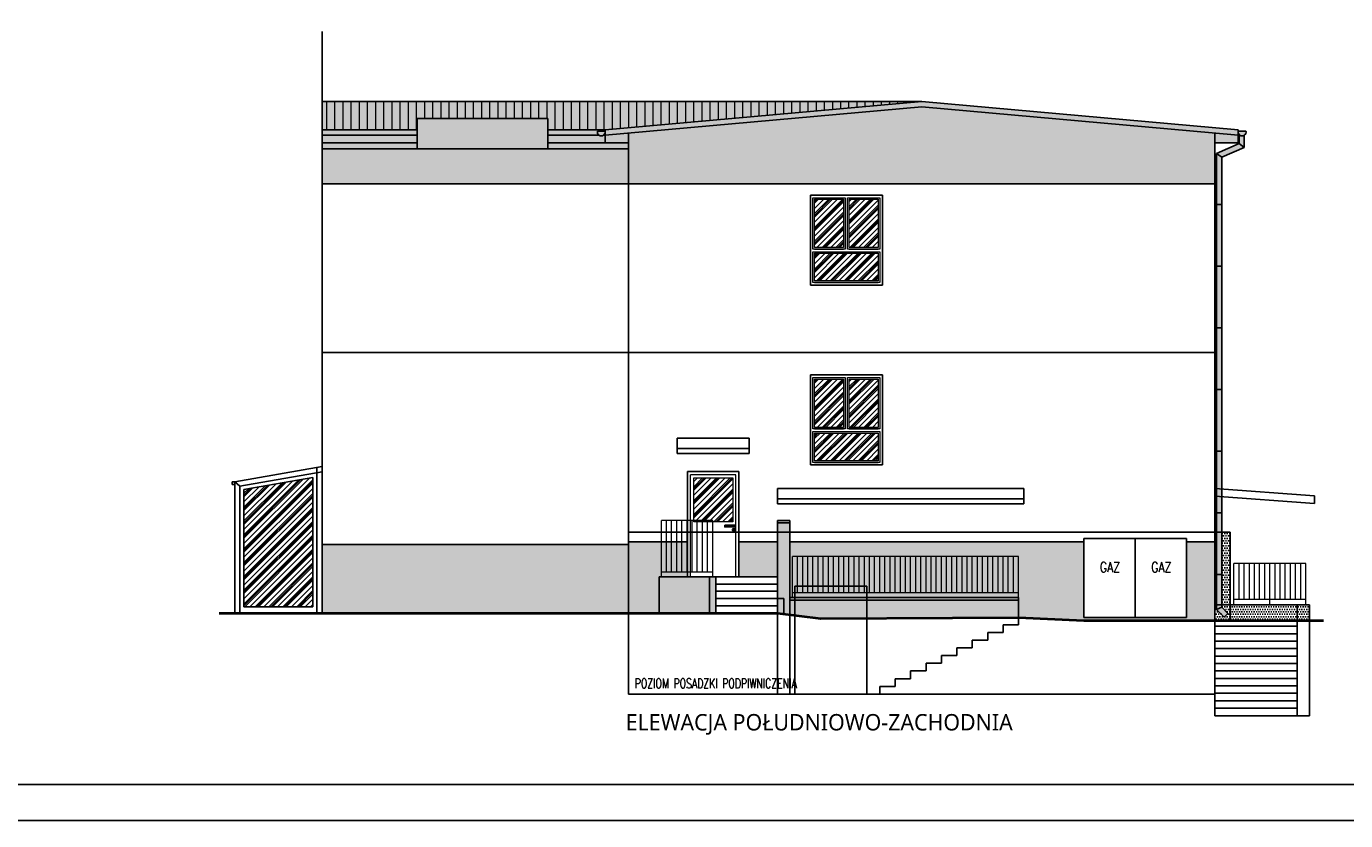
# Model space of a CAD drawing. Header units: millimetres. Extents: x 31969 to 285678, y -69766 to -1123.
# Tile 114 of 161: x 147961 to 150528, y -14069 to -12523. Entities that reach past the tile are written whole.
import ezdxf
from ezdxf.lldxf.tags import DXFTag

# ---------------------------------------------------------------- set-up
doc = ezdxf.new("R2010")
doc.units = ezdxf.units.MM
for name, color, linetype in [('a-elewacja', 1, 'Continuous'), ('a-elewacja 1', 1, 'Continuous'), ('a-izolacja 1', 3, 'Continuous'), ('a-opis 1', 3, 'Continuous'), ('a-przerywana 2', 3, 'Continuous'), ('a-ramka', 7, 'Continuous'), ('a-stolarka', 3, 'Continuous'), ('a-stolarka okienna', 3, 'Continuous'), ('a-szkło', 4, 'Continuous'), ('a-szraf', 252, 'Continuous'), ('a-szraf 1', 250, 'Continuous')]:
    doc.layers.add(name, color=color, linetype=linetype)
doc.layers.add('a-elewacja 3', color=3, linetype='Continuous', lineweight=20)
doc.styles.add('PRZEKRÓJ2', font='l_10646.ttf')
doc.styles.add('RS01507', font='romans.shx', dxfattribs={"width": 0.7, "height": 0.15})
doc.styles.add('WYMIAR', font='romans.shx', dxfattribs={"width": 0.8})
tags = doc.linetypes.add('DASHED', pattern=[0.75, 0.5, -0.25]).pattern_tags.tags
tags[6:7] = [DXFTag(74, 4), DXFTag(75, 0), DXFTag(340, '0'), DXFTag(46, 1.0), DXFTag(50, 0.0), DXFTag(44, 0.0), DXFTag(45, 0.0)]
tags[4:5] = [DXFTag(74, 4), DXFTag(75, 0), DXFTag(340, '0'), DXFTag(46, 1.0), DXFTag(50, 0.0), DXFTag(44, 0.0), DXFTag(45, 0.0)]
pattern_1 = [(0, (-7834.5854, -3950.941), (2.38125, 4.7625), [0, -4.7625])]

msp = doc.modelspace()

# ---------------------------------------------------------------- hatches: boundary and pattern name
at = {"layer": 'a-elewacja 3', "ltscale": 100}
h = msp.add_hatch(dxfattribs=at)
h.set_pattern_fill('LINE', color=256, scale=5, angle=90)
h.set_pattern_definition([(90, (-5140.377, -7177.397), (-15.875, 1e-15), [])])
h.paths.add_polyline_path([(149702.92, -12669.3), (148536.42, -12669.3), (148536.42, -12724.3), (148721.42, -12724.3), (148721.42, -12702.34), (148975.42, -12702.34), (148975.42, -12724.3), (149087.42, -12724.3)])
h = msp.add_hatch(dxfattribs=at)
h.set_pattern_fill('LINE', color=256, scale=5, angle=90)
h.set_pattern_definition([(90, (-5140.377, -7177.397), (-15.875, 1e-15), [])])
h.paths.add_polyline_path([(149702.92, -12669.3), (148536.42, -12669.3), (148536.42, -12724.3), (148721.42, -12724.3), (148721.42, -12702.34), (148975.42, -12702.34), (148975.42, -12724.3), (149087.42, -12724.3)])
at = {"layer": 'a-szraf', "ltscale": 30}
h = msp.add_hatch(dxfattribs=at)
h.set_pattern_fill('DOTS', color=256, scale=1.5)
h.set_pattern_definition([(0, (-5140.377, -7177.3968), (1.190625, 2.38125), [0, -2.38125])])
h.paths.add_polyline_path([(148721.42, -12724.3), (148536.42, -12724.3), (148536.42, -12734.34), (148721.42, -12734.34)])
h.paths.add_polyline_path([(148721.42, -12734.34), (148536.42, -12734.34), (148536.42, -12749.34), (148721.42, -12749.34)])
h.paths.add_polyline_path([(148721.42, -12749.34), (148536.42, -12749.34), (148536.42, -12761.34), (148721.42, -12761.34)])
h.paths.add_polyline_path([(149132.42, -12749.34), (149087.42, -12749.34), (148975.42, -12749.34), (148975.42, -12761.34), (149132.42, -12761.34)])
h.paths.add_polyline_path([(149087.42, -12734.34), (149084.29, -12734.34, -0.3689497), (149074.55, -12734.34), (148975.42, -12734.34), (148975.42, -12749.34), (149087.42, -12749.34)])
h.paths.add_polyline_path([(149072.22, -12726.55), (149086.62, -12726.55, -0.2947686), (149084.29, -12734.34), (149087.42, -12734.34), (149087.42, -12724.3), (148975.42, -12724.3), (148975.42, -12734.34), (149074.55, -12734.34, -0.2947686)])
h.paths.add_polyline_path([(149086.62, -12726.55), (149072.22, -12726.55, 1.3318387)])
h.paths.add_polyline_path([(149702.92, -12679.34), (150318.42, -12734.34), (150318.42, -12724.3), (149702.92, -12669.3), (149087.42, -12724.3), (149087.42, -12734.34)])
h.paths.add_polyline_path([(149132.42, -12730.32), (149087.42, -12734.34), (149087.42, -12749.34), (149132.42, -12749.34)])
h.paths.add_polyline_path([(150333.62, -12726.55), (150319.21, -12726.55, 1.3318387)])
h.paths.add_polyline_path([(150330.53, -12734.91, -0.3887305), (150320.53, -12733.29), (150320.53, -12751.06), (150330.53, -12758.35)])
h.paths.add_polyline_path([(150318.42, -12734.34), (150273.42, -12730.32), (150273.42, -12749.34), (150318.42, -12749.34)])
h.paths.add_polyline_path([(150320.53, -12751.06), (150276.62, -12769.99), (150286.62, -12777.28), (150330.53, -12758.35)])
h.paths.add_polyline_path([(150286.62, -12777.28), (150276.62, -12769.99), (150276.62, -12869.34), (150286.62, -12869.34)])
h.paths.add_polyline_path([(150286.62, -12869.34), (150276.62, -12869.34), (150276.62, -12989.34), (150286.62, -12989.34)])
h.paths.add_polyline_path([(150286.62, -12989.34), (150276.62, -12989.34), (150276.62, -13109.34), (150286.62, -13109.34)])
h.paths.add_polyline_path([(150286.62, -13229.34), (150276.62, -13229.34), (150276.62, -13349.34), (150286.62, -13349.34)])
h.paths.add_polyline_path([(150286.62, -13159.34), (150286.62, -13109.34), (150276.62, -13109.34), (150276.62, -13159.34), (150276.62, -13229.34), (150286.62, -13229.34)])
h.paths.add_polyline_path([(150286.62, -13349.34), (150276.62, -13349.34), (150276.62, -13469.34), (150286.62, -13469.34)])
h.paths.add_polyline_path([(150286.62, -13469.34), (150276.62, -13469.34), (150276.62, -13589.34), (150286.62, -13589.34)])
h.paths.add_polyline_path([(150286.62, -13653.35), (150276.62, -13657.49), (150291.6, -13672.47), (150298.67, -13665.4)])
h.paths.add_polyline_path([(150286.62, -13589.34), (150276.62, -13589.34), (150276.62, -13657.49), (150286.62, -13653.35)])
h.paths.add_polyline_path([(149702.92, -12669.3), (148536.42, -12669.3), (148536.42, -12724.3), (148721.42, -12724.3), (148721.42, -12702.34), (148975.42, -12702.34), (148975.42, -12724.3), (149087.42, -12724.3)])
at = {"layer": 'a-szraf', "ltscale": 100}
h = msp.add_hatch(dxfattribs=at)
h.set_pattern_fill('DOTS', color=256, scale=3)
h.set_pattern_definition(pattern_1)
h.paths.add_polyline_path([(150273.42, -12829.34), (150273.42, -12730.32), (149702.92, -12679.34), (149132.42, -12730.32), (149132.42, -12829.34)])
h.paths.add_polyline_path([(148536.42, -12761.34), (148536.42, -12829.34), (149132.42, -12829.34), (149132.42, -12761.34)])
h.paths.add_polyline_path([(148721.42, -12702.34), (148721.42, -12761.34), (148975.42, -12761.34), (148975.42, -12702.34)])
h.paths.add_polyline_path([(148536.42, -13531.34), (148536.42, -13664.34), (149132.42, -13664.34), (149132.42, -13544.34), (149132.42, -13531.34)])
h = msp.add_hatch(dxfattribs=at)
h.set_pattern_fill('DOTS', color=256, scale=3)
h.set_pattern_definition(pattern_1)
h.paths.add_polyline_path([(150018.42, -13526.34), (149446.42, -13526.34), (149446.42, -13594.34), (149451.42, -13594.34), (149451.42, -13554.34), (149891.42, -13554.34), (149891.42, -13594.34), (149891.42, -13672.34), (150018.42, -13678.34), (150273.42, -13678.34), (150273.42, -13526.34), (150218.42, -13526.34), (150218.42, -13673.34), (150018.42, -13673.34)])
h.paths.add_polyline_path([(149891.42, -13594.34), (149446.42, -13594.34), (149446.42, -13507.34), (149422.42, -13507.34), (149422.42, -13664.34), (149456.42, -13668.39), (149456.42, -13612.34), (149596.42, -13612.34), (149596.42, -13673.88), (149891.42, -13672.35), (149891.42, -13672.34)])
h.paths.add_polyline_path([(149596.42, -13612.34), (149456.42, -13612.34), (149456.42, -13668.39), (149506.42, -13674.34), (149596.42, -13673.88)], flags=17)
h.paths.add_polyline_path([(149446.42, -13484.34), (149422.42, -13484.34), (149422.42, -13507.34), (149446.42, -13507.34)])
h.paths.add_polyline_path([(149290.42, -13594.34), (149192.42, -13594.34), (149192.42, -13664.34), (149290.42, -13664.34)])
h.paths.add_polyline_path([(149192.42, -13594.34), (149196.42, -13594.34), (149196.42, -13526.34), (149132.42, -13526.34), (149132.42, -13544.34), (149132.42, -13664.34), (149192.42, -13664.34)])
h.paths.add_polyline_path([(149302.42, -13594.34), (149290.42, -13594.34), (149290.42, -13664.34), (149302.42, -13664.34)])
h.paths.add_polyline_path([(149422.42, -13526.34), (149347.42, -13526.34), (149347.42, -13594.34), (149422.42, -13594.34)])
h.paths.add_polyline_path([(149206.42, -13526.34), (149196.42, -13526.34), (149196.42, -13584.34), (149206.42, -13584.34)])
h.paths.add_polyline_path([(149216.42, -13526.34), (149206.42, -13526.34), (149206.42, -13584.34), (149216.42, -13584.34)])
h.paths.add_polyline_path([(149226.42, -13526.34), (149216.42, -13526.34), (149216.42, -13584.34), (149226.42, -13584.34)])
h.paths.add_polyline_path([(149236.42, -13526.34), (149226.42, -13526.34), (149226.42, -13584.34), (149236.42, -13584.34)])
h.paths.add_polyline_path([(149246.42, -13526.34), (149236.42, -13526.34), (149236.42, -13584.34), (149246.42, -13584.34)])
h.paths.add_polyline_path([(149247.42, -13526.34), (149246.42, -13526.34), (149246.42, -13584.34), (149247.42, -13584.34)])
h.paths.add_polyline_path([(149247.42, -13584.34), (149196.42, -13584.34), (149196.42, -13594.34), (149247.42, -13594.34)])
h.paths.add_polyline_path([(149891.42, -13584.34), (149451.42, -13584.34), (149451.42, -13594.34), (149891.42, -13594.34)], flags=17)
h.paths.add_polyline_path([(149831.42, -13554.34), (149821.42, -13554.34), (149821.42, -13584.34), (149831.42, -13584.34)], flags=17)
h.paths.add_polyline_path([(149841.42, -13554.34), (149831.42, -13554.34), (149831.42, -13584.34), (149841.42, -13584.34)], flags=17)
h.paths.add_polyline_path([(149851.42, -13554.34), (149841.42, -13554.34), (149841.42, -13584.34), (149851.42, -13584.34)], flags=17)
h.paths.add_polyline_path([(149861.42, -13554.34), (149851.42, -13554.34), (149851.42, -13584.34), (149861.42, -13584.34)], flags=17)
h.paths.add_polyline_path([(149871.42, -13554.34), (149861.42, -13554.34), (149861.42, -13584.34), (149871.42, -13584.34)], flags=17)
h.paths.add_polyline_path([(149881.42, -13554.34), (149871.42, -13554.34), (149871.42, -13584.34), (149881.42, -13584.34)], flags=17)
h.paths.add_polyline_path([(149891.42, -13554.34), (149881.42, -13554.34), (149881.42, -13584.34), (149891.42, -13584.34)], flags=17)
h.paths.add_polyline_path([(149821.42, -13554.34), (149811.42, -13554.34), (149811.42, -13584.34), (149821.42, -13584.34)], flags=17)
h.paths.add_polyline_path([(149811.42, -13554.34), (149801.42, -13554.34), (149801.42, -13584.34), (149811.42, -13584.34)], flags=17)
h.paths.add_polyline_path([(149801.42, -13554.34), (149791.42, -13554.34), (149791.42, -13584.34), (149801.42, -13584.34)], flags=17)
h.paths.add_polyline_path([(149791.42, -13554.34), (149781.42, -13554.34), (149781.42, -13584.34), (149791.42, -13584.34)], flags=17)
h.paths.add_polyline_path([(149781.42, -13554.34), (149771.42, -13554.34), (149771.42, -13584.34), (149781.42, -13584.34)], flags=17)
h.paths.add_polyline_path([(149771.42, -13554.34), (149761.42, -13554.34), (149761.42, -13584.34), (149771.42, -13584.34)], flags=17)
h.paths.add_polyline_path([(149761.42, -13554.34), (149751.42, -13554.34), (149751.42, -13584.34), (149761.42, -13584.34)], flags=17)
h.paths.add_polyline_path([(149751.42, -13554.34), (149741.42, -13554.34), (149741.42, -13584.34), (149751.42, -13584.34)], flags=17)
h.paths.add_polyline_path([(149741.42, -13554.34), (149731.42, -13554.34), (149731.42, -13584.34), (149741.42, -13584.34)], flags=17)
h.paths.add_polyline_path([(149731.42, -13554.34), (149721.42, -13554.34), (149721.42, -13584.34), (149731.42, -13584.34)], flags=17)
h.paths.add_polyline_path([(149721.42, -13554.34), (149711.42, -13554.34), (149711.42, -13584.34), (149721.42, -13584.34)], flags=17)
h.paths.add_polyline_path([(149711.42, -13554.34), (149701.42, -13554.34), (149701.42, -13584.34), (149711.42, -13584.34)], flags=17)
h.paths.add_polyline_path([(149701.42, -13554.34), (149691.42, -13554.34), (149691.42, -13584.34), (149701.42, -13584.34)], flags=17)
h.paths.add_polyline_path([(149691.42, -13554.34), (149681.42, -13554.34), (149681.42, -13584.34), (149691.42, -13584.34)], flags=17)
h.paths.add_polyline_path([(149681.42, -13554.34), (149671.42, -13554.34), (149671.42, -13584.34), (149681.42, -13584.34)], flags=17)
h.paths.add_polyline_path([(149671.42, -13554.34), (149661.42, -13554.34), (149661.42, -13584.34), (149671.42, -13584.34)], flags=17)
h.paths.add_polyline_path([(149661.42, -13554.34), (149651.42, -13554.34), (149651.42, -13584.34), (149661.42, -13584.34)], flags=17)
h.paths.add_polyline_path([(149651.42, -13554.34), (149641.42, -13554.34), (149641.42, -13584.34), (149651.42, -13584.34)], flags=17)
h.paths.add_polyline_path([(149641.42, -13554.34), (149631.42, -13554.34), (149631.42, -13584.34), (149641.42, -13584.34)], flags=17)
h.paths.add_polyline_path([(149631.42, -13554.34), (149621.42, -13554.34), (149621.42, -13584.34), (149631.42, -13584.34)], flags=17)
h.paths.add_polyline_path([(149621.42, -13554.34), (149611.42, -13554.34), (149611.42, -13584.34), (149621.42, -13584.34)], flags=17)
h.paths.add_polyline_path([(149461.42, -13554.34), (149451.42, -13554.34), (149451.42, -13584.34), (149461.42, -13584.34)], flags=17)
h.paths.add_polyline_path([(149471.42, -13554.34), (149461.42, -13554.34), (149461.42, -13584.34), (149471.42, -13584.34)], flags=17)
h.paths.add_polyline_path([(149481.42, -13554.34), (149471.42, -13554.34), (149471.42, -13584.34), (149481.42, -13584.34)], flags=17)
h.paths.add_polyline_path([(149491.42, -13554.34), (149481.42, -13554.34), (149481.42, -13584.34), (149491.42, -13584.34)], flags=17)
h.paths.add_polyline_path([(149501.42, -13554.34), (149491.42, -13554.34), (149491.42, -13584.34), (149501.42, -13584.34)], flags=17)
h.paths.add_polyline_path([(149511.42, -13554.34), (149501.42, -13554.34), (149501.42, -13584.34), (149511.42, -13584.34)], flags=17)
h.paths.add_polyline_path([(149521.42, -13554.34), (149511.42, -13554.34), (149511.42, -13584.34), (149521.42, -13584.34)], flags=17)
h.paths.add_polyline_path([(149531.42, -13554.34), (149521.42, -13554.34), (149521.42, -13584.34), (149531.42, -13584.34)], flags=17)
h.paths.add_polyline_path([(149541.42, -13554.34), (149531.42, -13554.34), (149531.42, -13584.34), (149541.42, -13584.34)], flags=17)
h.paths.add_polyline_path([(149551.42, -13554.34), (149541.42, -13554.34), (149541.42, -13584.34), (149551.42, -13584.34)], flags=17)
h.paths.add_polyline_path([(149561.42, -13554.34), (149551.42, -13554.34), (149551.42, -13584.34), (149561.42, -13584.34)], flags=17)
h.paths.add_polyline_path([(149571.42, -13554.34), (149561.42, -13554.34), (149561.42, -13584.34), (149571.42, -13584.34)], flags=17)
h.paths.add_polyline_path([(149581.42, -13554.34), (149571.42, -13554.34), (149571.42, -13584.34), (149581.42, -13584.34)], flags=17)
h.paths.add_polyline_path([(149591.42, -13554.34), (149581.42, -13554.34), (149581.42, -13584.34), (149591.42, -13584.34)], flags=17)
h.paths.add_polyline_path([(149601.42, -13554.34), (149591.42, -13554.34), (149591.42, -13584.34), (149601.42, -13584.34)], flags=17)
h.paths.add_polyline_path([(149611.42, -13554.34), (149601.42, -13554.34), (149601.42, -13584.34), (149611.42, -13584.34)], flags=17)
h = msp.add_hatch(dxfattribs=at)
h.set_pattern_fill('DOTS', color=256, scale=3)
h.set_pattern_definition([(0, (0, -1332.076), (2.38125, 4.7625), [0, -4.7625])])
h.paths.add_polyline_path([(150303.42, -13507.34), (150286.62, -13507.34), (150286.62, -13648.34), (150303.42, -13648.34)])
h.paths.add_polyline_path([(150298.67, -13665.4), (150291.6, -13672.47), (150276.62, -13657.49), (150276.62, -13648.34), (150273.42, -13648.34), (150273.42, -13678.34), (150303.42, -13678.34), (150303.42, -13648.34), (150286.62, -13648.34), (150286.62, -13653.35)])
h.paths.add_polyline_path([(150276.62, -13507.34), (150273.42, -13507.34), (150273.42, -13648.34), (150276.62, -13648.34)])
h.paths.add_polyline_path([(150433.42, -13678.34), (150433.42, -13648.34), (150303.42, -13648.34), (150303.42, -13678.34)])
h.paths.add_polyline_path([(150457.42, -13648.34), (150433.42, -13648.34), (150433.42, -13678.34), (150457.42, -13678.34)])
at = {"layer": 'a-szraf 1', "ltscale": 15}
h = msp.add_hatch(dxfattribs=at)
h.set_pattern_fill('PLASTI', color=256, scale=3, angle=45)
h.set_pattern_definition([(45, (-5140.377, -7177.397), (-13.4703842, 13.4703842), []), (45, (-5142.06, -7175.713), (-13.4703842, 13.4703842), []), (45, (-5143.745, -7174.03), (-13.4703842, 13.4703842), []), (45, (-5148.796, -7168.978), (-13.4703842, 13.4703842), [])])
h.paths.add_polyline_path([(148518.42, -13400.82), (148384.42, -13424.45), (148384.42, -13652.34), (148518.42, -13652.34)])
h.paths.add_polyline_path([(149618.42, -13209.34), (149561.92, -13209.34), (149561.92, -13303.34), (149618.42, -13303.34)])
h.paths.add_polyline_path([(149550.92, -13209.34), (149494.42, -13209.34), (149494.42, -13303.34), (149550.92, -13303.34)])
h.paths.add_polyline_path([(149494.42, -13314.34), (149494.42, -13368.34), (149618.42, -13368.34), (149618.42, -13314.34)])
h.paths.add_polyline_path([(149618.42, -13018.34), (149618.42, -12964.34), (149494.42, -12964.34), (149494.42, -13018.34)])
h.paths.add_polyline_path([(149561.92, -12953.34), (149618.42, -12953.34), (149618.42, -12859.34), (149561.92, -12859.34)])
h.paths.add_polyline_path([(149550.92, -12859.34), (149494.42, -12859.34), (149494.42, -12953.34), (149550.92, -12953.34)])
h.paths.add_polyline_path([(149335.42, -13484.34), (149335.42, -13401.34), (149259.42, -13401.34), (149259.42, -13484.34)])
h.paths.add_polyline_path([(149276.42, -13487.07), (149276.42, -13484.34), (149259.42, -13484.34), (149259.42, -13487.07)])
h.paths.add_polyline_path([(149296.42, -13487.07), (149296.42, -13484.34), (149276.42, -13484.34), (149276.42, -13487.07)])
h.paths.add_polyline_path([(149316.42, -13487.07), (149316.42, -13484.34), (149296.42, -13484.34), (149296.42, -13487.07)])
h.paths.add_polyline_path([(149335.42, -13487.07), (149335.42, -13484.34), (149316.42, -13484.34), (149316.42, -13487.07)])

# ---------------------------------------------------------------- linework, layer by layer
at = {"layer": 'a-elewacja'}
for p, q in [((150320.53, -12751.06), (150276.62, -12769.99)), ((150320.53, -12733.29), (150320.53, -12751.06)), ((150320.53, -12751.06), (150330.53, -12758.35)), ((150330.53, -12734.91), (150330.53, -12758.35)), ((150276.62, -12769.99), (150276.62, -13159.34)), ((150276.62, -12769.99), (150286.62, -12777.28)), ((150330.53, -12758.35), (150286.62, -12777.28)), ((150286.62, -12777.28), (150286.62, -13159.34)), ((150286.62, -12869.34), (150276.62, -12869.34)), ((150286.62, -12989.34), (150276.62, -12989.34)), ((150286.62, -13109.34), (150276.62, -13109.34)), ((150276.62, -13159.34), (150276.62, -13657.49)), ((150286.62, -13159.34), (150286.62, -13653.35)), ((150286.62, -13229.34), (150276.62, -13229.34)), ((150286.62, -13349.34), (150276.62, -13349.34)), ((150286.62, -13469.34), (150276.62, -13469.34)), ((150286.62, -13589.34), (150276.62, -13589.34)), ((150286.62, -13653.35), (150276.62, -13657.49)), ((150286.62, -13653.35), (150298.67, -13665.4)), ((150276.62, -13657.49), (150291.6, -13672.47)), ((150298.67, -13665.4), (150291.6, -13672.47))]:
    msp.add_line(p, q, dxfattribs=at)
at = {"layer": 'a-elewacja 1', "linetype": 'DASHED', "ltscale": 40}
for p, q in [((148536.42, -12761.34), (148536.42, -12533.15)), ((149132.42, -13674.1), (149132.42, -13822.34)), ((150273.42, -13678.34), (150273.42, -13822.34)), ((149132.42, -13822.34), (150273.42, -13822.34))]:
    msp.add_line(p, q, dxfattribs=at)
at = {"layer": 'a-elewacja 1', "ltscale": 100}
for p, q in [((149702.92, -12669.3), (148536.42, -12669.3)), ((149087.42, -12724.3), (149702.92, -12669.3)), ((150318.42, -12724.3), (149702.92, -12669.3)), ((148975.42, -12702.34), (148721.42, -12702.34)), ((148721.42, -12702.34), (148721.42, -12761.34)), ((148975.42, -12702.34), (148975.42, -12761.34)), ((149087.42, -12734.34), (149702.92, -12679.34)), ((150318.42, -12734.34), (149702.92, -12679.34)), ((148721.42, -12724.3), (148536.42, -12724.3)), ((149087.42, -12724.3), (148975.42, -12724.3)), ((149086.62, -12726.55), (149072.22, -12726.55)), ((149087.42, -12749.34), (149087.42, -12724.3)), ((149132.42, -13544.34), (149132.42, -12730.32)), ((150273.42, -13678.34), (150273.42, -12730.32)), ((150318.42, -12749.34), (150318.42, -12724.3)), ((150319.21, -12726.55), (150333.62, -12726.55)), ((148721.42, -12734.34), (148536.42, -12734.34)), ((148721.42, -12749.34), (148536.42, -12749.34)), ((149074.55, -12734.34), (148975.42, -12734.34)), ((149087.42, -12749.34), (148975.42, -12749.34)), ((149087.42, -12734.34), (149084.29, -12734.34)), ((149132.42, -12749.34), (149087.42, -12749.34)), ((150273.42, -12749.34), (150318.42, -12749.34)), ((148536.42, -12761.34), (148536.42, -13639.34)), ((148536.42, -12761.34), (149132.42, -12761.34)), ((150273.42, -12829.34), (148536.42, -12829.34)), ((149626.42, -12851.34), (149486.42, -12851.34)), ((149486.42, -12851.34), (149486.42, -13026.34)), ((149626.42, -12851.34), (149626.42, -13026.34)), ((149626.42, -13026.34), (149486.42, -13026.34)), ((149626.42, -13201.34), (149486.42, -13201.34)), ((149486.42, -13201.34), (149486.42, -13376.34)), ((149626.42, -13201.34), (149626.42, -13376.34)), ((149367.42, -13324.34), (149227.42, -13324.34)), ((149227.42, -13324.34), (149227.42, -13344.34)), ((149367.42, -13344.34), (149227.42, -13344.34)), ((149367.42, -13344.34), (149227.42, -13344.34)), ((149227.42, -13354.34), (149227.42, -13344.34)), ((149367.42, -13344.34), (149367.42, -13324.34)), ((149367.42, -13354.34), (149367.42, -13344.34)), ((149367.42, -13354.34), (149227.42, -13354.34)), ((149247.42, -13594.34), (149247.42, -13389.34)), ((149347.42, -13389.34), (149247.42, -13389.34)), ((149347.42, -13594.34), (149347.42, -13389.34)), ((149626.42, -13376.34), (149486.42, -13376.34)), ((149901.42, -13422.34), (149422.42, -13422.34)), ((149422.42, -13422.34), (149422.42, -13452.34)), ((149901.42, -13422.34), (149901.42, -13452.34)), ((150273.42, -13422.34), (150467.42, -13436.61)), ((149901.42, -13442.34), (149422.42, -13442.34)), ((150273.42, -13437.34), (150467.42, -13451.61)), ((150467.42, -13451.61), (150467.42, -13436.61)), ((149901.42, -13452.34), (149422.42, -13452.34)), ((149422.42, -13484.34), (149422.42, -13664.34)), ((149422.42, -13484.34), (149446.42, -13484.34)), ((149422.42, -13489.34), (149446.42, -13489.34)), ((149446.42, -13484.34), (149446.42, -13639.34)), ((150018.42, -13519.34), (150018.42, -13673.34)), ((150018.42, -13519.34), (150218.42, -13519.34)), ((150118.42, -13519.34), (150118.42, -13673.34)), ((150218.42, -13519.34), (150218.42, -13673.34)), ((150273.42, -13507.34), (150303.42, -13507.34)), ((150303.42, -13678.34), (150303.42, -13507.34)), ((148536.42, -13531.34), (149132.42, -13531.34)), ((149247.42, -13526.34), (149132.42, -13526.34)), ((149132.42, -13674.34), (149132.42, -13544.34)), ((149422.42, -13526.34), (149347.42, -13526.34)), ((150018.42, -13526.34), (149446.42, -13526.34)), ((150273.42, -13526.34), (150218.42, -13526.34)), ((149192.42, -13594.34), (149347.42, -13594.34)), ((149192.42, -13594.34), (149192.42, -13664.34)), ((149290.42, -13594.34), (149290.42, -13664.34)), ((149302.42, -13594.34), (149302.42, -13664.34)), ((149347.42, -13594.34), (149422.42, -13594.34)), ((149302.42, -13608.34), (149422.42, -13608.34)), ((149302.42, -13622.34), (149422.42, -13622.34)), ((149302.42, -13636.34), (149434.42, -13636.34)), ((149302.42, -13650.34), (149422.42, -13650.34)), ((149434.42, -13636.34), (149434.42, -13665.77)), ((149891.42, -13634.34), (149446.42, -13634.34)), ((149446.42, -13639.34), (149891.42, -13639.34)), ((149891.42, -13634.34), (149891.42, -13672.35)), ((150457.42, -13648.34), (150273.42, -13648.34)), ((150433.42, -13648.34), (150433.42, -13678.34)), ((150457.42, -13648.34), (150457.42, -13678.34)), ((148366.42, -13664.34), (148336.42, -13664.34)), ((148366.42, -13666.34), (148336.42, -13666.34)), ((149422.37, -13666.34), (148536.37, -13666.34)), ((149422.42, -13664.34), (148536.42, -13664.34)), ((149506.42, -13674.34), (149422.42, -13664.34)), ((149506.42, -13676.34), (149422.42, -13666.34)), ((149506.38, -13676.34), (149891.42, -13674.35)), ((149506.42, -13674.34), (149891.42, -13672.35)), ((149891.42, -13672.34), (150018.42, -13678.34)), ((149891.42, -13674.34), (150018.38, -13680.34)), ((150218.42, -13673.34), (150018.42, -13673.34)), ((150273.42, -13678.34), (150018.42, -13678.34)), ((150273.42, -13678.34), (150484.6, -13678.34)), ((150273.42, -13680.34), (150018.42, -13680.34)), ((150273.42, -13680.34), (150484.6, -13680.34))]:
    msp.add_line(p, q, dxfattribs=at)
at = {"layer": 'a-elewacja 1', "ltscale": 20}
for p, q in [((148536.42, -13379.37), (148366.42, -13409.34)), ((148536.42, -13389.52), (148376.42, -13417.73)), ((148526.42, -13664.34), (148526.42, -13381.13)), ((148536.42, -13664.34), (148536.42, -13379.37)), ((148361.42, -13414.34), (148361.42, -13409.34)), ((148366.42, -13409.34), (148361.42, -13409.34)), ((148366.42, -13414.34), (148361.42, -13414.34)), ((148366.42, -13664.34), (148366.42, -13409.34)), ((148376.42, -13417.73), (148366.42, -13409.34)), ((148376.42, -13417.73), (148376.42, -13664.34)), ((148536.42, -13664.34), (148366.42, -13664.34)), ((148536.42, -13666.34), (148366.42, -13666.34))]:
    msp.add_line(p, q, dxfattribs=at)
at = {"layer": 'a-elewacja 1', "ltscale": 100}
for centre in [(149079.42, -12728.64), (150326.42, -12728.64)]:
    msp.add_arc(centre, 7.5, 163.8015, 16.1985, dxfattribs=at)
at = {"layer": 'a-elewacja 3'}
for p, q in [((149494.42, -12953.34), (149494.42, -12859.34)), ((149494.42, -12859.34), (149550.92, -12859.34)), ((149550.92, -12859.34), (149550.92, -12953.34)), ((149561.92, -12859.34), (149618.42, -12859.34)), ((149561.92, -12953.34), (149561.92, -12859.34)), ((149618.42, -12859.34), (149618.42, -12953.34)), ((149550.92, -12953.34), (149494.42, -12953.34)), ((149618.42, -12953.34), (149561.92, -12953.34)), ((149494.42, -13018.34), (149494.42, -12964.34)), ((149494.42, -12964.34), (149618.42, -12964.34)), ((149618.42, -12964.34), (149618.42, -13018.34)), ((149618.42, -13018.34), (149494.42, -13018.34)), ((149494.42, -13303.34), (149494.42, -13209.34)), ((149494.42, -13209.34), (149550.92, -13209.34)), ((149550.92, -13209.34), (149550.92, -13303.34)), ((149561.92, -13209.34), (149618.42, -13209.34)), ((149561.92, -13303.34), (149561.92, -13209.34)), ((149618.42, -13209.34), (149618.42, -13303.34)), ((149550.92, -13303.34), (149494.42, -13303.34)), ((149494.42, -13368.34), (149494.42, -13314.34)), ((149494.42, -13314.34), (149618.42, -13314.34)), ((149618.42, -13303.34), (149561.92, -13303.34)), ((149618.42, -13314.34), (149618.42, -13368.34)), ((149618.42, -13368.34), (149494.42, -13368.34))]:
    msp.add_line(p, q, dxfattribs=at)
at = {"layer": 'a-elewacja 3', "ltscale": 100}
for p, q in [((149253.42, -13594.34), (149253.42, -13395.34)), ((149341.42, -13395.34), (149253.42, -13395.34)), ((149341.42, -13594.34), (149341.42, -13395.34)), ((149196.42, -13594.34), (149196.42, -13484.34)), ((149296.42, -13484.34), (149196.42, -13484.34)), ((149206.42, -13584.34), (149206.42, -13484.34)), ((149216.42, -13584.34), (149216.42, -13484.34)), ((149226.42, -13584.34), (149226.42, -13484.34)), ((149236.42, -13584.34), (149236.42, -13484.34)), ((149246.42, -13584.34), (149246.42, -13484.34)), ((149256.42, -13584.34), (149256.42, -13484.34)), ((149266.42, -13584.34), (149266.42, -13484.34)), ((149276.42, -13584.34), (149276.42, -13484.34)), ((149286.42, -13584.34), (149286.42, -13484.34)), ((149296.42, -13594.34), (149296.42, -13484.34)), ((149891.42, -13554.34), (149451.42, -13554.34)), ((149451.42, -13634.34), (149451.42, -13554.34)), ((149461.42, -13624.34), (149461.42, -13554.34)), ((149471.42, -13624.34), (149471.42, -13554.34)), ((149481.42, -13624.34), (149481.42, -13554.34)), ((149491.42, -13624.34), (149491.42, -13554.34)), ((149501.42, -13624.34), (149501.42, -13554.34)), ((149511.42, -13624.34), (149511.42, -13554.34)), ((149521.42, -13624.34), (149521.42, -13554.34)), ((149531.42, -13624.34), (149531.42, -13554.34)), ((149541.42, -13624.34), (149541.42, -13554.34)), ((149551.42, -13624.34), (149551.42, -13554.34)), ((149561.42, -13624.34), (149561.42, -13554.34)), ((149571.42, -13624.34), (149571.42, -13554.34)), ((149581.42, -13624.34), (149581.42, -13554.34)), ((149591.42, -13624.34), (149591.42, -13554.34)), ((149601.42, -13624.34), (149601.42, -13554.34)), ((149611.42, -13624.34), (149611.42, -13554.34)), ((149621.42, -13624.34), (149621.42, -13554.34)), ((149631.42, -13624.34), (149631.42, -13554.34)), ((149641.42, -13624.34), (149641.42, -13554.34)), ((149651.42, -13624.34), (149651.42, -13554.34)), ((149661.42, -13624.34), (149661.42, -13554.34)), ((149671.42, -13624.34), (149671.42, -13554.34)), ((149681.42, -13624.34), (149681.42, -13554.34)), ((149691.42, -13624.34), (149691.42, -13554.34)), ((149701.42, -13624.34), (149701.42, -13554.34)), ((149711.42, -13624.34), (149711.42, -13554.34)), ((149721.42, -13624.34), (149721.42, -13554.34)), ((149731.42, -13624.34), (149731.42, -13554.34)), ((149741.42, -13624.34), (149741.42, -13554.34)), ((149751.42, -13624.34), (149751.42, -13554.34)), ((149761.42, -13624.34), (149761.42, -13554.34)), ((149771.42, -13624.34), (149771.42, -13554.34)), ((149781.42, -13624.34), (149781.42, -13554.34)), ((149791.42, -13624.34), (149791.42, -13554.34)), ((149801.42, -13624.34), (149801.42, -13554.34)), ((149811.42, -13624.34), (149811.42, -13554.34)), ((149821.42, -13624.34), (149821.42, -13554.34)), ((149831.42, -13624.34), (149831.42, -13554.34)), ((149841.42, -13624.34), (149841.42, -13554.34)), ((149851.42, -13624.34), (149851.42, -13554.34)), ((149861.42, -13624.34), (149861.42, -13554.34)), ((149871.42, -13624.34), (149871.42, -13554.34)), ((149881.42, -13624.34), (149881.42, -13554.34)), ((149891.42, -13634.34), (149891.42, -13554.34)), ((150450.42, -13568.34), (150310.42, -13568.34)), ((150310.42, -13648.34), (150310.42, -13568.34)), ((150320.42, -13638.34), (150320.42, -13568.34)), ((150330.42, -13638.34), (150330.42, -13568.34)), ((150340.42, -13638.34), (150340.42, -13568.34)), ((150350.42, -13638.34), (150350.42, -13568.34)), ((150360.42, -13638.34), (150360.42, -13568.34)), ((150370.42, -13638.34), (150370.42, -13568.34)), ((150380.42, -13648.34), (150380.42, -13568.34)), ((150390.42, -13638.34), (150390.42, -13568.34)), ((150400.42, -13638.34), (150400.42, -13568.34)), ((150410.42, -13638.34), (150410.42, -13568.34)), ((150420.42, -13638.34), (150420.42, -13568.34)), ((150430.42, -13638.34), (150430.42, -13568.34)), ((150440.42, -13638.34), (150440.42, -13568.34)), ((150450.42, -13648.34), (150450.42, -13568.34)), ((149196.42, -13584.34), (149296.42, -13584.34)), ((149451.42, -13624.34), (149891.42, -13624.34)), ((150450.42, -13638.34), (150310.42, -13638.34))]:
    msp.add_line(p, q, dxfattribs=at)
at = {"layer": 'a-elewacja 3'}
for points in [[(149553.92, -12856.34), (149553.92, -12956.34), (149491.42, -12956.34), (149491.42, -12856.34), (149553.92, -12856.34)], [(149558.92, -12856.34), (149621.42, -12856.34), (149621.42, -12956.34), (149558.92, -12956.34), (149558.92, -12856.34)], [(149621.42, -12961.34), (149621.42, -13021.34), (149491.42, -13021.34), (149491.42, -12961.34), (149621.42, -12961.34)], [(149553.92, -13206.34), (149553.92, -13306.34), (149491.42, -13306.34), (149491.42, -13206.34), (149553.92, -13206.34)], [(149558.92, -13206.34), (149621.42, -13206.34), (149621.42, -13306.34), (149558.92, -13306.34), (149558.92, -13206.34)], [(149621.42, -13311.34), (149621.42, -13371.34), (149491.42, -13371.34), (149491.42, -13311.34), (149621.42, -13311.34)]]:
    msp.add_lwpolyline(points, dxfattribs=at)
at = {"layer": 'a-elewacja 3', "ltscale": 100}
msp.add_lwpolyline([(149259.42, -13401.34), (149335.42, -13401.34), (149335.42, -13487.07), (149259.42, -13487.07)], close=True, dxfattribs=at)
at = {"layer": 'a-izolacja 1'}
for p, q in [((149494.42, -12956.34), (149550.92, -12956.34)), ((149618.42, -12956.34), (149561.92, -12956.34)), ((149494.42, -13021.34), (149618.42, -13021.34)), ((149494.42, -13306.34), (149550.92, -13306.34)), ((149618.42, -13306.34), (149561.92, -13306.34)), ((149494.42, -13371.34), (149618.42, -13371.34)), ((148518.42, -13400.82), (148384.42, -13424.45)), ((148518.42, -13652.34), (148518.42, -13400.82)), ((148384.42, -13424.45), (148384.42, -13652.34))]:
    msp.add_line(p, q, dxfattribs=at)
at = {"layer": 'a-przerywana 2', "linetype": 'DASHED', "lineweight": 25, "ltscale": 50}
for p, q in [((150273.42, -13157.34), (148536.42, -13157.34)), ((150273.42, -13507.34), (149132.42, -13507.34))]:
    msp.add_line(p, q, dxfattribs=at)
at = {"layer": 'a-ramka', "ltscale": 0.5}
for points in [[(151826.95, -14068.58), (147626.95, -14068.58), (147626.95, -11098.58), (151826.95, -11098.58)], [(147876.95, -11168.58), (151756.95, -11168.58), (151756.95, -13998.58), (147876.95, -13998.58)]]:
    msp.add_lwpolyline(points, close=True, dxfattribs=at)
at = {"layer": 'a-stolarka'}
for p, q in [((149337.34, -13501.64), (149337.34, -13503.64)), ((148384.42, -13652.34), (148518.42, -13652.34))]:
    msp.add_line(p, q, dxfattribs=at)
msp.add_lwpolyline([(149319.91, -13493.31), (149340, -13493.31), (149340, -13496.91), (149319.91, -13496.91)], close=True, dxfattribs=at)
msp.add_circle((149337.34, -13502.64), 2.5, dxfattribs=at)
at = {"layer": 'a-stolarka okienna', "linetype": 'DASHED', "lineweight": 25, "ltscale": 20}
for p, q in [((149456.42, -13822.34), (149456.42, -13612.34)), ((149456.42, -13612.34), (149596.42, -13612.34)), ((149596.42, -13612.34), (149596.42, -13822.34)), ((149446.42, -13639.34), (149446.42, -13822.34)), ((149422.42, -13664.34), (149422.42, -13822.34)), ((149891.42, -13687.34), (149891.42, -13672.34)), ((150433.42, -13678.34), (150433.42, -13864.34)), ((150457.42, -13678.34), (150457.42, -13864.34)), ((149831.42, -13717.34), (149831.42, -13702.34)), ((149831.42, -13702.34), (149861.42, -13702.34)), ((149861.42, -13702.34), (149861.42, -13687.34)), ((149861.42, -13687.34), (149891.42, -13687.34)), ((150273.42, -13690.34), (150433.42, -13690.34)), ((150273.42, -13704.84), (150433.42, -13704.84)), ((149801.42, -13732.34), (149801.42, -13717.34)), ((149801.42, -13717.34), (149831.42, -13717.34)), ((150273.42, -13719.34), (150433.42, -13719.34)), ((149741.42, -13762.34), (149741.42, -13747.34)), ((149741.42, -13747.34), (149771.42, -13747.34)), ((149771.42, -13747.34), (149771.42, -13732.34)), ((149771.42, -13732.34), (149801.42, -13732.34)), ((150273.42, -13733.84), (150433.42, -13733.84)), ((150273.42, -13748.34), (150433.42, -13748.34)), ((149681.42, -13792.34), (149681.42, -13777.34)), ((149681.42, -13777.34), (149711.42, -13777.34)), ((149711.42, -13777.34), (149711.42, -13762.34)), ((149711.42, -13762.34), (149741.42, -13762.34)), ((150273.42, -13762.84), (150433.42, -13762.84)), ((150273.42, -13777.34), (150433.42, -13777.34)), ((149621.42, -13822.34), (149621.42, -13807.34)), ((149621.42, -13807.34), (149651.42, -13807.34)), ((149651.42, -13807.34), (149651.42, -13792.34)), ((149651.42, -13792.34), (149681.42, -13792.34)), ((150273.42, -13791.84), (150433.42, -13791.84)), ((150273.42, -13806.34), (150433.42, -13806.34)), ((150273.42, -13820.84), (150433.42, -13820.84)), ((150273.42, -13822.34), (150273.42, -13864.34)), ((150273.42, -13835.34), (150433.42, -13835.34)), ((150273.42, -13849.84), (150433.42, -13849.84)), ((150273.42, -13864.34), (150457.42, -13864.34))]:
    msp.add_line(p, q, dxfattribs=at)

# ---------------------------------------------------------------- texts
at = {"layer": 'a-opis 1', "ltscale": 40, "style": 'RS01507', "width": 0.7}
msp.add_text('POZIOM POSADZKI PODPIWNICZENIA', height=18.9125, dxfattribs=at).set_placement((149144.74, -13811.12))
at = {"layer": 'a-opis 1', "ltscale": 0.5, "style": 'PRZEKRÓJ2'}
msp.add_text('ELEWACJA POŁUDNIOWO-ZACHODNIA', height=31.9008, dxfattribs=at).set_placement((149126.94, -13893.1))
at = {"layer": 'a-szkło', "ltscale": 2, "char_height": 19.5, "width": 23.0126, "attachment_point": 1, "style": 'WYMIAR'}
for insert in [(150049.53, -13565.62), (150149.53, -13565.62)]:
    msp.add_mtext('GAZ', dxfattribs=dict(at, insert=insert))

doc.saveas('drawing.dxf')
